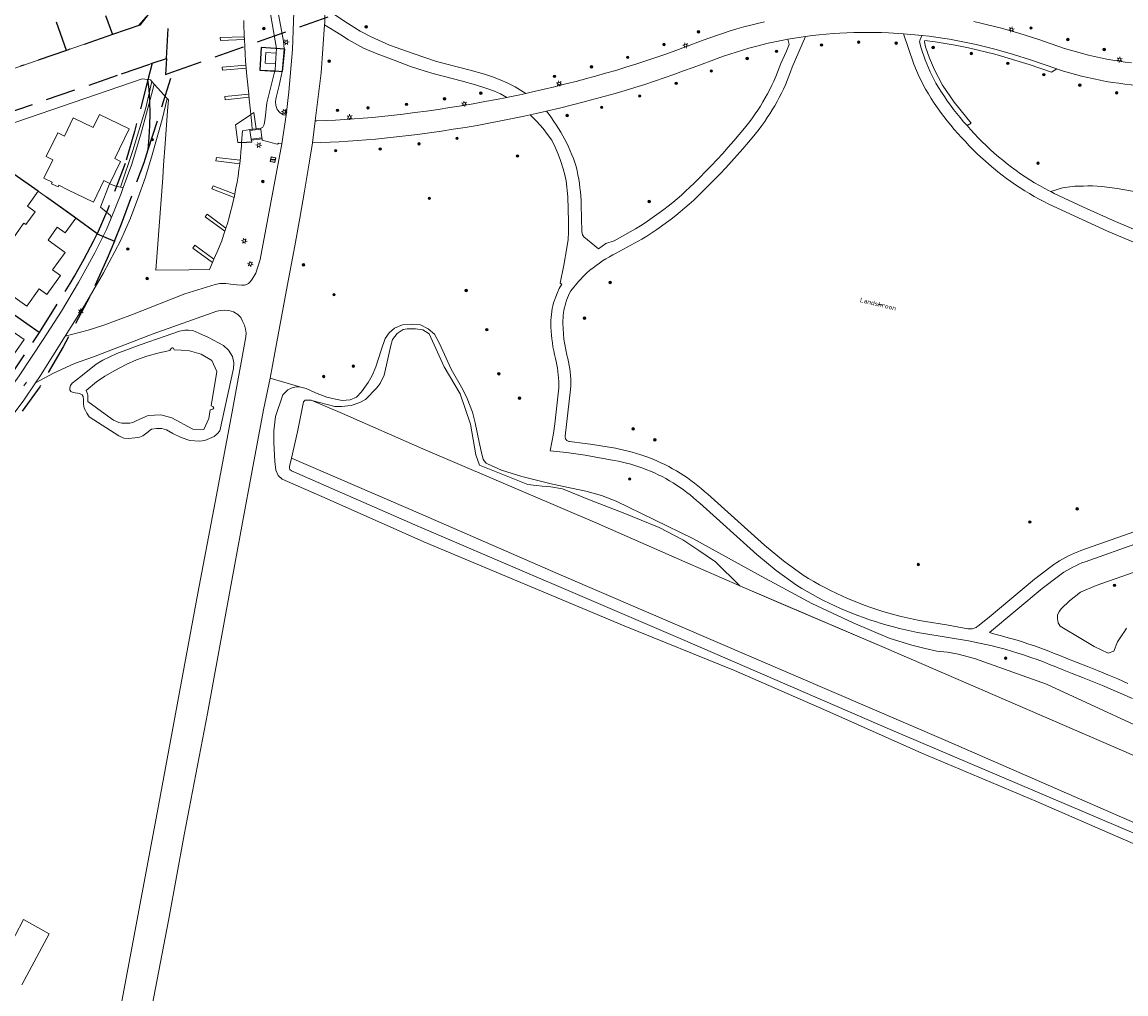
# Model space of a CAD drawing. Header units: metres. Extents: x 89872 to 94585, y 463299 to 469000.
# Tile 110 of 256: x 90881 to 91115, y 465228 to 465434. Entities that reach past the tile are written whole.
import ezdxf
from ezdxf.enums import TextEntityAlignment as Align

# ---------------------------------------------------------------- set-up
doc = ezdxf.new("R2010")
doc.units = ezdxf.units.M
doc.linetypes.add('HIDDEN', pattern=[9.525, 6.35, -3.175])
doc.layers.get('0').update_dxf_attribs({"linetype": 'CONTINUOUS'})
for name, color, linetype, lineweight in [('B-WE-GK-BESCHOEIING-G', 251, 'CONTINUOUS', 13), ('B-WE-GR-BEPLANTING_CULTUUR-G', 251, 'CONTINUOUS', 13), ('B-WE-GR-BOOM-S', 251, 'CONTINUOUS', 13), ('B-WE-IE-MEUBILAIR_WEGMEUBILAIR_VLAGGENMAST-S', 251, 'CONTINUOUS', 13), ('B-WE-IE-TERREINAFSCHEIDING-G', 251, 'CONTINUOUS', 13), ('B-WE-KL-ET_LS_OV_LICHTMAST-S', 251, 'CONTINUOUS', 13), ('B-WE-KW-KUNSTWERK-GV', 251, 'CONTINUOUS', 13), ('B-WE-KW-KUNSTWERK_STEIGER-G', 251, 'CONTINUOUS', 13), ('B-WE-OB-BESCHOEIING-G', 251, 'CONTINUOUS', 13), ('B-WE-OG-TOPOGRAFIE_BEBOUWING-GV', 251, 'CONTINUOUS', 13), ('B-WE-OG-TOPOGRAFIE_HUISNUMMER-T25', 251, 'CONTINUOUS', 13), ('B-WE-OG-TOPOGRAFIE_STRAATNAAM-T18', 251, 'CONTINUOUS', 13), ('B-WE-OG-TOPOGRAFIE_WATER-GV', 251, 'CONTINUOUS', 13), ('B-WE-VH-VERHARDING-GV', 251, 'CONTINUOUS', 13), ('Percelen', 10, 'HIDDEN', 25), ('Z_LANDSCHAPPELIJK GEBIEDSNAAM_', 251, 'CONTINUOUS', 13)]:
    doc.layers.add(name, color=color, linetype=linetype, lineweight=lineweight)
doc.styles.get("Standard").update_dxf_attribs({"font": 'isocp.shx'})

# ---------------------------------------------------------------- blocks, each defined once
blk = doc.blocks.new('Q_LICHTMAST')
for points in [[(-0.26, 0.15), (-0.52, 0.3)], [(0, 0.3), (0, 0.6)], [(0.26, 0.15), (0.52, 0.3)], [(-0.26, -0.15), (-0.52, -0.3)], [(0, -0.3), (0, -0.6)], [(0.26, -0.15), (0.52, -0.3)]]:
    blk.add_lwpolyline(points)
blk.add_circle((0, 0), 0.3)
blk = doc.blocks.new('Q_VLAGGENMAST')
for points in [[(-0.5, 0.5), (0.5, 0.5), (0.5, -0.5), (-0.5, -0.5)], [(-0.08, 0.33), (0.07, 0.33), (0.07, -0.33), (-0.08, -0.33)]]:
    blk.add_lwpolyline(points, close=True)
blk.add_lwpolyline([(-0.44, 0.46), (0.44, 0.46, -0.414214), (0.46, 0.44), (0.46, -0.44, -0.414214), (0.44, -0.46), (-0.44, -0.46, -0.414214), (-0.46, -0.44), (-0.46, 0.44), (-0.46, 0.44), (-0.46, 0.45), (-0.46, 0.45), (-0.46, 0.45), (-0.46, 0.45), (-0.46, 0.45), (-0.46, 0.45), (-0.46, 0.46), (-0.46, 0.46), (-0.46, 0.46), (-0.45, 0.46), (-0.45, 0.46), (-0.45, 0.46), (-0.45, 0.46), (-0.45, 0.46), (-0.45, 0.46), (-0.44, 0.46), (-0.44, 0.46)], format="xyb")
blk = doc.blocks.new('Q_BOOM')
for radius in [0.27, 0.18, 0.09]:
    blk.add_circle((0, 0), radius)

msp = doc.modelspace()

# ---------------------------------------------------------------- linework, layer by layer
at = {"layer": 'B-WE-GK-BESCHOEIING-G'}
for points in [[(90801.99, 465406.21), (90802.02, 465405.23), (90802.47, 465404.07), (90802.79, 465403.6), (90803.6, 465403.13), (90806.66, 465402.2), (90808.44, 465402.05), (90812.39, 465402.06), (90813.44, 465402.25), (90814.32, 465402.46), (90815.19, 465402.69), (90816.06, 465402.93), (90816.93, 465403.19), (90817.79, 465403.46), (90905.26, 465433.65), (90907.4, 465436.07), (90908.07, 465437.15)], [(90904.91, 465349.85), (90907.3, 465350.93), (90909.94, 465351.05), (90912.31, 465350.42), (90916.75, 465348.04), (90919.12, 465347.92), (90920.17, 465350.28), (90920.43, 465352.09), (90920.98, 465352.25), (90921.21, 465352.51), (90921.01, 465352.82), (90920.68, 465353), (90921.86, 465360.26), (90920.76, 465362.61), (90918.52, 465363.92), (90916.06, 465364.66), (90914.28, 465364.79), (90912.83, 465364.82), (90912.76, 465365.01), (90912.65, 465365.18), (90912.53, 465365.29), (90912.35, 465365.27), (90912.19, 465365.16), (90911.91, 465364.71), (90909.63, 465364.23), (90907.01, 465363.48), (90904.8, 465362.72), (90902.63, 465361.72), (90900.19, 465360.49), (90898.07, 465359.25), (90896.3, 465358.05), (90894.11, 465356.22)]]:
    msp.add_lwpolyline(points, dxfattribs=at)
at = {"layer": 'B-WE-GR-BEPLANTING_CULTUUR-G'}
for p, q in [((90927.57, 465434.68), (90927.6, 465433.61)), ((90927.69, 465430.94), (90927.7, 465430.74)), ((90927.7, 465430.74), (90927.7, 465430.66)), ((90927.7, 465430.66), (90927.7, 465430.65)), ((90908.08, 465421.73), (90907.77, 465422.07)), ((90908.56, 465421.21), (90908.08, 465421.73)), ((90928.61, 465419.08), (90928.65, 465418.66)), ((90928.65, 465418.66), (90928.98, 465415.48)), ((90910.9, 465408.54), (90911.41, 465415.56)), ((90928.98, 465415.48), (90929.06, 465414.72)), ((90910.56, 465404.01), (90910.9, 465408.54)), ((90926.79, 465405.06), (90926.7, 465404.26)), ((90910.37, 465401.34), (90910.56, 465404.01)), ((90925.65, 465397.86), (90925.5, 465397.13)), ((90921.24, 465384.06), (90920.94, 465383.39)), ((90939.69, 465356.94), (90933.13, 465358.86))]:
    msp.add_line(p, q, dxfattribs=at)
for points in [[(90927.6, 465433.61), (90927.61, 465433.02), (90927.63, 465432.43), (90927.65, 465431.84), (90927.67, 465431.25), (90927.69, 465430.94)], [(90927.7, 465430.65), (90927.77, 465429.13), (90927.86, 465427.59), (90927.96, 465426.05), (90928.08, 465424.52), (90928.21, 465422.98), (90928.61, 465419.08)], [(91099.97, 465424.43), (91098.89, 465423.74), (91094.13, 465425.38), (91086.84, 465427.55), (91081.26, 465428.92), (91078.46, 465429.48), (91074.2, 465430.16), (91072, 465430.44), (91071.93, 465430.14), (91072.18, 465429.08), (91073.02, 465426.67), (91074.03, 465424.25), (91075.79, 465420.97), (91078.24, 465417.33), (91081.81, 465412.91), (91080.96, 465412.38)], [(90907.77, 465422.07), (90906.04, 465422.34), (90879.46, 465413.19), (90876.02, 465412.06), (90867.26, 465382.47), (90856.88, 465365.94), (90856.65, 465365.55)], [(90901.41, 465399.37), (90904.02, 465407.14), (90906.76, 465416.13), (90908.08, 465421.73)], [(90911.41, 465415.56), (90911.58, 465417.89), (90911.35, 465418.14)], [(90929.06, 465414.72), (90929.26, 465412.75), (90929.37, 465411.67), (90928.86, 465411.57)], [(90928.86, 465411.57), (90927.26, 465411.28), (90927.11, 465408.83)], [(90927.11, 465408.83), (90927.06, 465408.11), (90926.96, 465406.83), (90926.84, 465405.54), (90926.79, 465405.06)], [(90926.7, 465404.26), (90926.54, 465402.98), (90926.35, 465401.7), (90926.14, 465400.43), (90925.91, 465399.16), (90925.66, 465397.89), (90925.65, 465397.86)], [(90915.9, 465381.84), (90908.93, 465381.74), (90910.37, 465401.34)], [(90925.5, 465397.13), (90925.39, 465396.63), (90925.09, 465395.38), (90924.78, 465394.13), (90924.44, 465392.88), (90924.08, 465391.64), (90923.78, 465390.66)], [(90923.78, 465390.66), (90923.7, 465390.41), (90923.57, 465390.01)], [(90923.57, 465390.01), (90923.3, 465389.18), (90922.88, 465387.96), (90921.93, 465385.59), (90921.24, 465384.06)], [(90920.94, 465383.39), (90920.72, 465382.89), (90920.28, 465381.9), (90915.9, 465381.84)], [(90901.05, 465346.59), (90902.12, 465346.09), (90903.1, 465346.03), (90904.43, 465346.15), (90905.43, 465346.34), (90906.13, 465346.63), (90907.01, 465347.26), (90908.02, 465348.01), (90909.09, 465348.17), (90910.19, 465348.17), (90911.2, 465347.89), (90912.53, 465347.13), (90914.29, 465346.22), (90916.09, 465345.62), (90918.17, 465345.49), (90919.34, 465345.62), (90921.29, 465346.47), (90922.02, 465347.13), (90922.52, 465347.7), (90925.39, 465360.88), (90925.46, 465362.08), (90925.14, 465363.4), (90924.32, 465364.79), (90923.28, 465365.73), (90920.1, 465367.47), (90918.05, 465368.41), (90916.79, 465368.92), (90915.87, 465369.01), (90915.08, 465369.04), (90913.92, 465368.79), (90910.92, 465367.72), (90905.56, 465365.89), (90900.67, 465364.03), (90897.68, 465362.64), (90896.29, 465361.82), (90892.98, 465359.21)], [(90892.98, 465359.21), (90891.15, 465357.76), (90890.8, 465357.25), (90890.65, 465356.75), (90890.65, 465356.34), (90890.87, 465356.02), (90891.37, 465355.77), (90892.7, 465355.55), (90893.26, 465355.33), (90893.48, 465354.92), (90893.58, 465354.23), (90893.58, 465353.34), (90893.74, 465352.46), (90894.02, 465351.99), (90894.27, 465351.42), (90894.78, 465350.66), (90901.05, 465346.59)], [(91117.64, 465318.14), (91108.32, 465314.89), (91105.01, 465313.47), (91102.71, 465311.65), (91100.99, 465309.99), (91100.48, 465309.35), (91100.18, 465308.59), (91100.12, 465307.77), (91100.31, 465306.97), (91100.73, 465306.26), (91105.47, 465303.44), (91107.9, 465301.95), (91110.89, 465300.55), (91112.09, 465300.94), (91112.87, 465302.89), (91113.87, 465304.44), (91114.36, 465305.13), (91114.78, 465305.84)]]:
    msp.add_lwpolyline(points, dxfattribs=at)
at = {"layer": 'B-WE-IE-TERREINAFSCHEIDING-G'}
for p, q in [((90931.15, 465411.86), (90930.2, 465411.74)), ((90929.13, 465409.32), (90931.48, 465409.61))]:
    msp.add_line(p, q, dxfattribs=at)
for points in [[(90934.15, 465423.98), (90931.02, 465424.18), (90931.3, 465428.94), (90934.51, 465428.73)], [(91098.72, 465398.4), (91101.22, 465399.18), (91103.82, 465399.57), (91105.65, 465399.56), (91106.56, 465399.6), (91107.56, 465399.59), (91109.54, 465399.48), (91112.77, 465399.08), (91115.66, 465398.53), (91120.49, 465397.56)]]:
    msp.add_lwpolyline(points, dxfattribs=at)
at = {"layer": 'B-WE-KW-KUNSTWERK-GV'}
for p, q in [((90928.86, 465411.57), (90930.2, 465411.74)), ((90928.86, 465411.32), (90928.86, 465411.57)), ((90929.12, 465409.53), (90928.86, 465411.32)), ((90929.13, 465409.32), (90929.12, 465409.53))]:
    msp.add_line(p, q, dxfattribs=at)
at = {"layer": 'B-WE-KW-KUNSTWERK_STEIGER-G'}
for p, q in [((90927.7, 465430.74), (90927.67, 465431.23)), ((90928.65, 465418.66), (90928.61, 465419.08)), ((90928.61, 465419.08), (90928.61, 465419.08)), ((90929.72, 465415.17), (90929.06, 465414.72)), ((90930.2, 465411.74), (90929.72, 465415.17)), ((90926.7, 465404.26), (90926.8, 465405.06)), ((90926.8, 465405.06), (90926.79, 465405.06)), ((90925.67, 465397.85), (90925.65, 465397.86)), ((90923.57, 465390.01), (90923.79, 465390.65)), ((90923.79, 465390.65), (90923.78, 465390.66)), ((90921.24, 465384.06), (90921.24, 465384.06))]:
    msp.add_line(p, q, dxfattribs=at)
for points in [[(90927.67, 465431.23), (90922.59, 465431.11), (90922.64, 465430.41), (90927.7, 465430.65)], [(90927.7, 465430.65), (90927.7, 465430.65), (90927.7, 465430.74)], [(90928.02, 465425.18), (90922.95, 465424.8), (90923.03, 465424.14), (90928.07, 465424.56), (90928.02, 465425.18)], [(90928.61, 465419.08), (90923.52, 465418.55), (90923.6, 465417.89), (90928.68, 465418.41), (90928.65, 465418.66)], [(90929.06, 465414.72), (90928.94, 465414.63), (90925.84, 465412.59), (90926.32, 465408.83), (90926.98, 465408.84), (90927.11, 465408.83)], [(90927.11, 465408.83), (90928.16, 465408.79), (90928.17, 465408.88), (90929.25, 465408.86), (90929.18, 465409.32), (90929.13, 465409.32)], [(90926.79, 465405.06), (90921.76, 465405.6), (90921.66, 465404.92), (90926.7, 465404.26)], [(90925.65, 465397.86), (90921.06, 465399.62), (90920.81, 465398.99), (90925.5, 465397.13)], [(90925.5, 465397.13), (90925.5, 465397.13), (90925.67, 465397.85)], [(90923.78, 465390.66), (90919.81, 465393.6), (90919.4, 465393.05), (90923.56, 465389.99), (90923.57, 465390.01)], [(90921.24, 465384.06), (90917.2, 465387.01), (90916.78, 465386.42), (90920.94, 465383.39)], [(90920.94, 465383.39), (90920.94, 465383.39), (90921.24, 465384.06)]]:
    msp.add_lwpolyline(points, dxfattribs=at)
at = {"layer": 'B-WE-OB-BESCHOEIING-G'}
for points in [[(91032.75, 465314.81), (91021.1, 465319.87), (91002.41, 465328.11), (90965.51, 465343.84), (90948.48, 465351.31), (90941.84, 465354.14)], [(90937.67, 465341.84), (90965.04, 465330.05), (90995.35, 465316.83), (91076.48, 465282.01), (91124.26, 465261.17), (91126.51, 465260.02), (91128.65, 465258.69), (91130.67, 465257.18), (91132.17, 465255.73), (91133.54, 465254.15), (91134.75, 465252.46), (91135.81, 465250.67), (91136.71, 465248.78), (91137.43, 465246.83), (91137.98, 465244.82), (91138.34, 465242.77), (91138.94, 465238.2)], [(91063.85, 465301.51), (91041.94, 465310.81), (91032.75, 465314.81)], [(91139.15, 465236.58), (91144.7, 465187.96), (91158.37, 465181.32), (91152.17, 465237.36), (91150.78, 465246.6), (91150.11, 465249.59), (91149.18, 465252.5), (91147.99, 465255.32), (91146.54, 465258.02), (91144.85, 465260.57), (91143.2, 465262.81), (91141.36, 465264.9), (91139.36, 465266.84), (91137.21, 465268.61), (91134.93, 465270.19), (91132.52, 465271.59), (91130.01, 465272.79), (91114.19, 465279.76), (91063.85, 465301.51)]]:
    msp.add_lwpolyline(points, dxfattribs=at)
at = {"layer": 'B-WE-OG-TOPOGRAFIE_BEBOUWING-GV'}
for p, q in [((90934.32, 465425.53), (90934.45, 465427.73)), ((90887.97, 465390.84), (90889.69, 465389.65))]:
    msp.add_line(p, q, dxfattribs=at)
for points in [[(90934.45, 465427.73), (90932.24, 465427.87), (90932.1, 465425.65), (90934.32, 465425.53)], [(90903.26, 465411.72), (90896.96, 465414.78), (90895.6, 465411.99), (90891.38, 465414.05), (90889.53, 465410.17), (90888.15, 465410.85), (90885.68, 465405.82), (90887.06, 465405.14), (90885.16, 465401.27), (90886.96, 465400.38), (90886.82, 465400.07)], [(90886.82, 465400.07), (90888.17, 465399.42), (90888.32, 465399.73), (90890.23, 465398.8), (90895.69, 465396.15), (90897.92, 465400.76), (90899.18, 465400.14), (90901.44, 465404.8), (90900.19, 465405.41), (90903.26, 465411.72)], [(90889.69, 465389.65), (90891.94, 465392.78), (90883.96, 465398.47), (90881.7, 465395.32), (90883.34, 465394.14), (90881.37, 465391.4), (90880.92, 465391.72), (90880.64, 465391.33), (90877.42, 465386.73), (90876.84, 465387.14), (90875.81, 465385.69), (90876.35, 465385.31), (90873.01, 465380.66), (90872.78, 465380.34), (90881.53, 465374.09), (90884.17, 465377.76), (90885.8, 465376.6), (90888.68, 465380.64), (90887.02, 465381.83), (90889.66, 465385.51), (90886.05, 465388.08), (90887.97, 465390.84)], [(90868.8, 465360.57), (90871.32, 465358.78), (90872.07, 465359.82), (90874.83, 465363.66), (90877.35, 465361.85), (90880.99, 465367), (90877.32, 465369.58), (90878.38, 465371.04), (90874.31, 465373.96), (90873.26, 465372.5), (90872.45, 465373.08), (90872.27, 465372.83)]]:
    msp.add_lwpolyline(points, dxfattribs=at)
at = {"layer": 'B-WE-OG-TOPOGRAFIE_STRAATNAAM-T18'}
msp.add_line((90880.89, 465357.18), (90881.46, 465358), dxfattribs=at)
at = {"layer": 'B-WE-OG-TOPOGRAFIE_WATER-GV'}
msp.add_line((91063.85, 465301.51), (91032.75, 465314.81), dxfattribs=at)
for points in [[(91126.59, 465280.66), (91097.79, 465293.92), (91082.51, 465299.4), (91079.11, 465300.31), (91076.81, 465300.73), (91074.55, 465300.97), (91072.11, 465301.48), (91069.26, 465302.22), (91064.41, 465303.71), (91056.79, 465306.95), (91048.07, 465311.07), (91036.49, 465317.24), (91022.8, 465324.82), (91006.52, 465332.75), (91003.44, 465333.98), (91000.11, 465334.84), (90993.07, 465336.39), (90986.51, 465337.95), (90982.26, 465339.33), (90979.23, 465340.67), (90978.95, 465340.81), (90978.58, 465341.27), (90978.31, 465341.68), (90978.05, 465342.69), (90977.46, 465345.28), (90976.64, 465349.38), (90976.05, 465351.65), (90974.94, 465354.52), (90974.03, 465356.44), (90971.57, 465360.73), (90969.08, 465366.21), (90968, 465368.17), (90966.68, 465369.3), (90965.04, 465370.15), (90963.12, 465370.31), (90961.23, 465370.15), (90959.55, 465369.46), (90958.42, 465368.48), (90957.54, 465367.22), (90956.72, 465364.8), (90955.55, 465361.23), (90954.82, 465359.37), (90953.94, 465357.92), (90952.55, 465355.97), (90951.45, 465354.8), (90950.16, 465354.23), (90948.42, 465354.11), (90947.04, 465354.36), (90945.15, 465354.83), (90942.78, 465355.75), (90940.83, 465356.66), (90939.69, 465356.94)], [(91032.75, 465314.81), (91027.64, 465319.91), (91024.08, 465322.31), (91020.71, 465324.58), (91015.69, 465327.17), (91008, 465330.29), (91001.25, 465332.87), (90995.17, 465335.36), (90992.71, 465335.77), (90990.85, 465335.93), (90989.62, 465336.06), (90987.82, 465336.31), (90977.54, 465340.41), (90976.75, 465342.61), (90975.65, 465349.11), (90973.48, 465355.51), (90970.04, 465361.22), (90966.88, 465368.25), (90965.56, 465369.07), (90963.99, 465369.32), (90962.22, 465369.32), (90961.34, 465369.16), (90960.07, 465368.31), (90959.1, 465367.05), (90958.72, 465365.76), (90957.33, 465359.48), (90956.48, 465357.72), (90955.72, 465356.74), (90953.36, 465354.34), (90952.16, 465353.68), (90950.33, 465353.05), (90948.31, 465352.86), (90946.9, 465352.86), (90942.01, 465354.12), (90941.84, 465354.14)], [(90894.11, 465356.22), (90894.45, 465355.53), (90894.51, 465355.2), (90894.51, 465354.64), (90894.48, 465353.92), (90898.17, 465351.2), (90899.95, 465349.91), (90901.05, 465349.46), (90901.73, 465349.31), (90902.66, 465349.26), (90903.37, 465349.31), (90904.06, 465349.4), (90904.91, 465349.85)], [(90939.69, 465356.94), (90938.68, 465356.98), (90937.83, 465356.76), (90936.88, 465356.35), (90935.88, 465355.31), (90934.3, 465350.67), (90933.92, 465347.67), (90933.92, 465345.18), (90934.17, 465341.18), (90934.39, 465339.32), (90934.87, 465338.22), (90935.72, 465337.4), (90945.22, 465333.28), (90965.72, 465324.12), (91008.25, 465306.34), (91031.62, 465296.87), (91050.6, 465288.55), (91071.37, 465279.28), (91095.58, 465269.16), (91120.57, 465258.22)], [(90941.84, 465354.14), (90941.22, 465354.19), (90940.59, 465354.15), (90940.21, 465353.84), (90938.97, 465347.45), (90937.67, 465341.84)], [(90937.67, 465341.84), (90937.26, 465340.08), (90937.26, 465339.73), (90937.36, 465339.48), (90937.67, 465339.16), (90963.86, 465327.73), (91020.58, 465303.45), (91064.03, 465284.6), (91105.9, 465266.82), (91124, 465259.06), (91127.78, 465257.04), (91131.12, 465254.77), (91133.08, 465252.19), (91135.1, 465249.16), (91136.67, 465245.38), (91138.94, 465238.2)]]:
    msp.add_lwpolyline(points, dxfattribs=at)
at = {"layer": 'B-WE-VH-VERHARDING-GV'}
for p, q in [((91046.7, 465431.3), (91042.96, 465430.7)), ((91071.47, 465431.51), (91067.49, 465431.87)), ((90934.45, 465427.73), (90934.51, 465428.73)), ((90911.35, 465418.14), (90908.56, 465421.21)), ((90936.53, 465414.59), (90935.62, 465408.56)), ((90928.86, 465411.32), (90931.15, 465411.64)), ((90931.15, 465411.64), (90931.15, 465411.86)), ((90931.43, 465409.81), (90931.15, 465411.64)), ((90942.69, 465413.42), (90942.12, 465408.75)), ((90931.43, 465409.81), (90929.12, 465409.53)), ((90931.48, 465409.61), (90931.43, 465409.81)), ((90901.41, 465399.37), (90902.02, 465399.25)), ((90898.45, 465390.39), (90899.42, 465392.75))]:
    msp.add_line(p, q, dxfattribs=at)
for points in [[(90934.51, 465428.73), (90933.01, 465437.27), (90931.06, 465444.81), (90930.47, 465447.54), (90930.66, 465450.94), (90930.98, 465456.43), (90931.35, 465458.91), (90932.87, 465463.89), (90935.01, 465471.23), (90936.39, 465476.57), (90937.76, 465483.89)], [(90938.26, 465438.52), (90937.62, 465438.56), (90936.9, 465438.98), (90935.93, 465439.69), (90935.47, 465439.96), (90934.95, 465440.08), (90934.58, 465439.72), (90934.34, 465439.25), (90934.55, 465437.84), (90936, 465430.28), (90936.15, 465428.7), (90935.68, 465423.87), (90935.09, 465420.87), (90934.46, 465418.33), (90934.29, 465417.49), (90934.36, 465416.63), (90934.68, 465415.84), (90935.22, 465415.17), (90935.93, 465414.68), (90936.53, 465414.59)], [(90936.53, 465414.59), (90937.13, 465419.56), (90937.87, 465428.53), (90938.26, 465438.52)], [(90944.77, 465437.28), (90944.76, 465434.26), (90944.72, 465433.76)], [(90945.53, 465436.77), (90949.02, 465434.45), (90952.28, 465432.42), (90954.56, 465431.2), (90958.47, 465429.47), (90963.68, 465427.58), (90968.45, 465426.02), (90975.58, 465424.14), (90978.59, 465423.29), (90980.31, 465422.77), (90981.93, 465422.12), (90983.6, 465421.38), (90985.13, 465420.59), (90986.27, 465419.89), (90987.39, 465419.23)], [(90944.72, 465433.76), (90943.97, 465423.58), (90942.69, 465413.42)], [(90983.34, 465418.37), (90982.03, 465419.11), (90980.75, 465419.68), (90979.14, 465420.28), (90976.72, 465421.02), (90973.69, 465421.89), (90967.97, 465423.35), (90966.01, 465423.95), (90962.94, 465424.96), (90959.44, 465426.24), (90955.84, 465427.6), (90952.94, 465428.79), (90949.77, 465430.57), (90948.12, 465431.65), (90944.72, 465433.76)], [(90987.39, 465419.23), (90988.55, 465419.48), (90991, 465420.04), (90993.45, 465420.62), (90995.88, 465421.22), (90998.32, 465421.84), (90998.66, 465421.93), (90998.99, 465422.02), (90999.33, 465422.11), (90999.66, 465422.19), (91000, 465422.28), (91002.16, 465422.87), (91004.31, 465423.48), (91006.45, 465424.11), (91008.59, 465424.76), (91010.72, 465425.43), (91012.84, 465426.12), (91014.96, 465426.83), (91017.07, 465427.57), (91019.17, 465428.32), (91021.27, 465429.1), (91025.01, 465430.49), (91026.43, 465431.02), (91027.85, 465431.52), (91029.29, 465432.01), (91030.73, 465432.47), (91032.17, 465432.9), (91033.63, 465433.32), (91035.09, 465433.71), (91036.55, 465434.08), (91038.03, 465434.42)], [(91082.39, 465434.46), (91083.86, 465434.13), (91085.33, 465433.78), (91086.79, 465433.42), (91088.24, 465433.03), (91092.13, 465431.96), (91095.96, 465430.73), (91101.64, 465428.77), (91102.9, 465428.38), (91104.17, 465428.01), (91105.44, 465427.66), (91106.72, 465427.33), (91108.01, 465427.03), (91109.3, 465426.75), (91110.59, 465426.49), (91111.89, 465426.26), (91113.19, 465426.05), (91114.5, 465425.86), (91115.81, 465425.69)], [(90991.74, 465415.44), (90992.3, 465414.74), (90992.83, 465414.02), (90993.35, 465413.29), (90993.85, 465412.55), (90994.33, 465411.79), (90994.79, 465411.03), (90995.23, 465410.25), (90995.66, 465409.47), (90996.06, 465408.67), (90996.45, 465407.86), (90996.81, 465407.04), (90997.15, 465406.22), (90997.48, 465405.39), (90997.78, 465404.54), (90998.06, 465403.7), (90998.26, 465402.81), (90998.44, 465401.92), (90998.6, 465401.02), (90998.74, 465400.12), (90998.86, 465399.22), (90998.96, 465398.32), (90999.04, 465397.41), (90999.1, 465396.5), (90999.13, 465395.59), (90999.24, 465389.96), (90999.31, 465389.57), (90999.4, 465389.24), (90999.7, 465388.81), (91002.82, 465386.28), (91004.38, 465387.41), (91006.09, 465387.99), (91010.66, 465390.5), (91011.69, 465391.14), (91012.7, 465391.79), (91013.71, 465392.47), (91014.7, 465393.16), (91015.68, 465393.87), (91016.64, 465394.6), (91017.6, 465395.34), (91018.54, 465396.1), (91019.46, 465396.88), (91020.37, 465397.67), (91021.27, 465398.48), (91022.15, 465399.31), (91023.02, 465400.15), (91024.28, 465401.39), (91025.52, 465402.65), (91026.75, 465403.92), (91027.96, 465405.21), (91029.15, 465406.51), (91030.33, 465407.82), (91031.49, 465409.15), (91032.63, 465410.5), (91033.76, 465411.86), (91034.87, 465413.23), (91035.47, 465414.04), (91036.05, 465414.86), (91036.61, 465415.7), (91037.15, 465416.54), (91037.68, 465417.4), (91038.18, 465418.27), (91038.66, 465419.15), (91039.13, 465420.04), (91039.57, 465420.94), (91039.99, 465421.85), (91040.39, 465422.78), (91040.77, 465423.71), (91041.13, 465424.64), (91041.47, 465425.59), (91042.67, 465428.21), (91043.22, 465429.58), (91042.96, 465430.7)], [(91042.96, 465430.7), (91041.58, 465430.43), (91040.19, 465430.15), (91038.81, 465429.84), (91037.44, 465429.52), (91036.07, 465429.17), (91034.71, 465428.8), (91033.35, 465428.41), (91032, 465428), (91030.66, 465427.57), (91029.32, 465427.11), (91027.99, 465426.64), (91026.67, 465426.15), (91022.9, 465424.75), (91020.86, 465423.99), (91018.8, 465423.25), (91016.73, 465422.53), (91014.67, 465421.83), (91012.59, 465421.14), (91010.51, 465420.48), (91008.42, 465419.84), (91006.32, 465419.22), (91004.22, 465418.62), (91002.11, 465418.04), (91000, 465417.48), (90999.74, 465417.41), (90999.48, 465417.34), (90997.01, 465416.71), (90994.53, 465416.1), (90992.05, 465415.51), (90991.74, 465415.44)], [(91046.7, 465431.3), (91043.88, 465424.76), (91043.55, 465423.82), (91043.19, 465422.89), (91042.82, 465421.97), (91042.43, 465421.05), (91042.01, 465420.15), (91041.58, 465419.25), (91041.13, 465418.36), (91040.66, 465417.48), (91040.17, 465416.62), (91039.66, 465415.76), (91039.14, 465414.91), (91038.6, 465414.08), (91038.04, 465413.25), (91037.46, 465412.44), (91036.86, 465411.64), (91035.73, 465410.25), (91034.59, 465408.86), (91033.42, 465407.49), (91032.24, 465406.14), (91031.04, 465404.8), (91029.83, 465403.47), (91028.59, 465402.16), (91027.35, 465400.86), (91026.08, 465399.59), (91024.8, 465398.32), (91023.9, 465397.45), (91022.99, 465396.6), (91022.06, 465395.76), (91021.11, 465394.93), (91020.15, 465394.13), (91019.18, 465393.34), (91018.19, 465392.57), (91017.19, 465391.81), (91016.17, 465391.08), (91015.14, 465390.36), (91014.1, 465389.66), (91013.05, 465388.98), (91011.98, 465388.32), (91007.3, 465385.74), (91006.55, 465385.37), (91005.82, 465384.97), (91005.1, 465384.56), (91004.38, 465384.14), (91003.68, 465383.69), (91002.99, 465383.23), (91002.31, 465382.74), (91001.64, 465382.25), (91000.99, 465381.73), (91000.35, 465381.2), (91000, 465380.85), (90998.53, 465379.35), (90996.91, 465377.33), (90996.66, 465376.85), (90996.44, 465376.35), (90996.23, 465375.85), (90996.04, 465375.34), (90995.87, 465374.82), (90995.72, 465374.29), (90995.59, 465373.76), (90995.48, 465373.23), (90995.4, 465372.69), (90995.33, 465372.15), (90995.28, 465371.6), (90995.26, 465371.06), (90995.25, 465370.51), (90995.48, 465367.07), (90996.11, 465363.69), (90996.29, 465362.98), (90996.45, 465362.27), (90996.58, 465361.55), (90996.69, 465360.83), (90996.78, 465360.1), (90996.85, 465359.38), (90996.9, 465358.65), (90996.92, 465357.92), (90996.92, 465357.19), (90996.89, 465356.46), (90995.74, 465346.54), (90995.73, 465346.39), (90995.74, 465346.24), (90995.78, 465346.1), (90995.83, 465345.96), (90995.91, 465345.83), (90996, 465345.72), (90996.11, 465345.62), (90996.23, 465345.53), (90996.37, 465345.47), (90996.51, 465345.42), (90996.65, 465345.4), (91000, 465344.96), (91001.52, 465344.76), (91006.37, 465343.96), (91007.27, 465343.79), (91008.18, 465343.6), (91009.08, 465343.38), (91009.97, 465343.15), (91010.86, 465342.89), (91011.75, 465342.61), (91012.62, 465342.31), (91013.49, 465341.99), (91014.35, 465341.65), (91015.2, 465341.29), (91016.04, 465340.91), (91016.88, 465340.5), (91017.7, 465340.08), (91018.51, 465339.64), (91019.31, 465339.18), (91020.11, 465338.7), (91020.88, 465338.2), (91021.65, 465337.68), (91022.4, 465337.14), (91023.14, 465336.59), (91023.87, 465336.02), (91024.58, 465335.43), (91025.28, 465334.82), (91025.97, 465334.2), (91038.03, 465323.39), (91042.02, 465320.09), (91046.2, 465317.04), (91047.34, 465316.35), (91048.49, 465315.69), (91049.65, 465315.04), (91050.83, 465314.42), (91052.02, 465313.81), (91053.21, 465313.23), (91054.42, 465312.67), (91055.64, 465312.13), (91056.86, 465311.62), (91058.1, 465311.13), (91059.34, 465310.65), (91060.59, 465310.2), (91061.85, 465309.78), (91063.12, 465309.38), (91064.4, 465309), (91065.68, 465308.64), (91066.97, 465308.3), (91068.26, 465307.99), (91069.56, 465307.71), (91070.86, 465307.44), (91072.17, 465307.2), (91076.63, 465306.51), (91081.11, 465305.7), (91081.34, 465305.67), (91081.56, 465305.65), (91081.79, 465305.66), (91082.02, 465305.68), (91082.24, 465305.73), (91082.46, 465305.79), (91082.67, 465305.87), (91082.88, 465305.97), (91083.07, 465306.09), (91083.26, 465306.23), (91085.67, 465308.15), (91095.3, 465316.22), (91098.82, 465318.91), (91099.4, 465319.33), (91100, 465319.72), (91100.6, 465320.1), (91101.22, 465320.47), (91101.84, 465320.82), (91102.48, 465321.15), (91103.12, 465321.46), (91103.78, 465321.75), (91104.44, 465322.03), (91105.11, 465322.29), (91124.2, 465329.01)], [(91067.49, 465431.87), (91064.28, 465432.04), (91062.82, 465432.11), (91061.35, 465432.15), (91059.88, 465432.17), (91058.41, 465432.17), (91056.94, 465432.14), (91055.47, 465432.09), (91054.01, 465432.02), (91052.54, 465431.92), (91051.08, 465431.8), (91049.62, 465431.66), (91048.16, 465431.49), (91046.7, 465431.3)], [(91118.84, 465386.62), (91110.89, 465389.96), (91104.6, 465392.8), (91098.32, 465395.74), (91097.27, 465396.27), (91096.24, 465396.82), (91095.21, 465397.39), (91094.2, 465397.98), (91093.2, 465398.58), (91092.21, 465399.21), (91091.24, 465399.86), (91090.27, 465400.52), (91089.32, 465401.2), (91088.38, 465401.9), (91087.46, 465402.62), (91086.55, 465403.36), (91085.65, 465404.11), (91084.77, 465404.89), (91083.9, 465405.67), (91083.05, 465406.48), (91082.22, 465407.3), (91081.4, 465408.13), (91080.6, 465408.99), (91079.81, 465409.85), (91079.02, 465410.71), (91078.26, 465411.59), (91077.51, 465412.48), (91076.77, 465413.39), (91076.06, 465414.31), (91075.36, 465415.25), (91074.68, 465416.19), (91074.02, 465417.16), (91073.38, 465418.13), (91072.76, 465419.12), (91072.16, 465420.12), (91070.83, 465422.72), (91069.7, 465425.41), (91067.49, 465431.87)], [(91071.47, 465431.51), (91071.07, 465430.87), (91070.9, 465430.14), (91071.22, 465428.8), (91072.08, 465426.31), (91073.13, 465423.82), (91074.35, 465421.41), (91074.93, 465420.45), (91075.53, 465419.5), (91076.15, 465418.57), (91076.78, 465417.64), (91077.43, 465416.73), (91078.1, 465415.83), (91078.79, 465414.95), (91079.5, 465414.08), (91080.22, 465413.22), (91080.96, 465412.38)], [(91099.97, 465424.43), (91094.44, 465426.34), (91090.8, 465427.5), (91087.11, 465428.52), (91085.7, 465428.89), (91084.3, 465429.25), (91082.89, 465429.58), (91081.48, 465429.89), (91080.06, 465430.19), (91078.63, 465430.46), (91077.21, 465430.71), (91075.78, 465430.94), (91074.34, 465431.15), (91072.91, 465431.34), (91071.47, 465431.51)], [(90934.15, 465423.98), (90934.22, 465423.98), (90934.32, 465425.53)], [(90931.15, 465411.86), (90931.58, 465412.09), (90931.91, 465412.65), (90932.12, 465413.95), (90932.49, 465417.24), (90933.36, 465420.92), (90934.15, 465423.98)], [(91130.82, 465420.96), (91126.48, 465420.58), (91125.14, 465420.55), (91123.8, 465420.55), (91122.46, 465420.57), (91121.13, 465420.62), (91119.79, 465420.68), (91118.46, 465420.77), (91117.12, 465420.89), (91115.79, 465421.02), (91114.46, 465421.18), (91113.14, 465421.36), (91111.82, 465421.56), (91110.5, 465421.78), (91109.18, 465422.03), (91107.87, 465422.3), (91106.57, 465422.59), (91105.27, 465422.9), (91103.97, 465423.24), (91102.69, 465423.6), (91101.4, 465423.97), (91100.13, 465424.38), (91099.97, 465424.43)], [(90902.02, 465399.25), (90903.83, 465404.24), (90905.86, 465411.1), (90908.02, 465418.99), (90908.56, 465421.21)], [(90942.69, 465413.42), (90943.03, 465413.42), (90945.01, 465413.49), (90946.99, 465413.57), (90948.97, 465413.68), (90950.95, 465413.81), (90952.92, 465413.96), (90954.9, 465414.13), (90956.87, 465414.33), (90958.84, 465414.54), (90961.34, 465414.83), (90963.83, 465415.14), (90966.32, 465415.47), (90968.8, 465415.83), (90971.29, 465416.21), (90973.77, 465416.61), (90976.24, 465417.03), (90978.71, 465417.48), (90981.18, 465417.94), (90983.34, 465418.37)], [(90987.39, 465419.23), (90986.1, 465418.95), (90983.64, 465418.43), (90983.34, 465418.37)], [(90911.35, 465418.14), (90910.26, 465413.67), (90908.16, 465406.21), (90906.74, 465401.44), (90905.11, 465396.95), (90903.56, 465392.79), (90901.44, 465387.95), (90897.8, 465381.14), (90895.53, 465377.31), (90893.75, 465374.26), (90889.7, 465367.73)], [(90988.29, 465414.66), (90987.06, 465414.4), (90984.56, 465413.88), (90982.06, 465413.38), (90979.55, 465412.9), (90977.04, 465412.45), (90974.52, 465412.02), (90972, 465411.61), (90969.48, 465411.23), (90966.95, 465410.87), (90964.42, 465410.53), (90961.89, 465410.21), (90959.35, 465409.92), (90957.43, 465409.71), (90955.51, 465409.52), (90953.59, 465409.35), (90951.66, 465409.2), (90949.73, 465409.07), (90947.8, 465408.96), (90945.87, 465408.87), (90943.94, 465408.8), (90942.12, 465408.75)], [(90991.74, 465415.44), (90989.56, 465414.94), (90988.29, 465414.66)], [(91116.04, 465290.89), (91113.93, 465291.83), (91111.82, 465292.76), (91109.7, 465293.65), (91107.56, 465294.53), (91105.42, 465295.39), (91103.27, 465296.22), (91101.11, 465297.04), (91099.8, 465297.59), (91098.48, 465298.13), (91097.15, 465298.65), (91095.81, 465299.15), (91094.47, 465299.63), (91093.12, 465300.08), (91091.76, 465300.52), (91090.4, 465300.94), (91089.03, 465301.34), (91087.65, 465301.71), (91086.27, 465302.07), (91081.28, 465303.16), (91071.78, 465304.68), (91070.48, 465304.92), (91069.19, 465305.18), (91067.9, 465305.46), (91066.61, 465305.77), (91065.33, 465306.09), (91064.05, 465306.44), (91062.78, 465306.81), (91061.52, 465307.21), (91060.27, 465307.62), (91059.02, 465308.06), (91057.78, 465308.52), (91056.55, 465309), (91055.33, 465309.5), (91054.11, 465310.02), (91052.91, 465310.56), (91051.71, 465311.13), (91050.52, 465311.71), (91049.35, 465312.32), (91048.18, 465312.94), (91047.03, 465313.59), (91045.89, 465314.25), (91044.76, 465314.94), (91040.46, 465318.08), (91036.35, 465321.47), (91024.26, 465332.3), (91023.61, 465332.9), (91022.93, 465333.49), (91022.24, 465334.06), (91021.54, 465334.61), (91020.83, 465335.14), (91020.1, 465335.66), (91019.36, 465336.16), (91018.6, 465336.64), (91017.84, 465337.09), (91017.06, 465337.54), (91016.27, 465337.95), (91015.47, 465338.36), (91014.66, 465338.74), (91013.84, 465339.09), (91013.02, 465339.43), (91012.18, 465339.75), (91011.34, 465340.05), (91010.49, 465340.32), (91009.63, 465340.57), (91008.77, 465340.81), (91007.9, 465341.02), (91007.03, 465341.2), (91006.15, 465341.37), (91001.12, 465342.31), (91000, 465342.47), (90996.02, 465343.04), (90992.53, 465343.4), (90993.24, 465347.08), (90993.53, 465349.18), (90994.35, 465356.75), (90994.37, 465357.45), (90994.36, 465358.16), (90994.33, 465358.86), (90994.27, 465359.56), (90994.2, 465360.26), (90994.09, 465360.96), (90993.97, 465361.65), (90993.82, 465362.34), (90993.65, 465363.03), (90993.46, 465363.84), (90993.29, 465364.66), (90993.14, 465365.49), (90993.01, 465366.31), (90992.91, 465367.14), (90992.82, 465367.98), (90992.76, 465368.81), (90992.72, 465369.65), (90992.7, 465370.49), (90992.71, 465371.11), (90992.75, 465371.73), (90992.8, 465372.35), (90992.88, 465372.96), (90992.98, 465373.58), (90993.1, 465374.19), (90993.25, 465374.79), (90993.72, 465376.09), (90994.07, 465377.01), (90994.47, 465377.84), (90995.01, 465378.77), (90994.66, 465378.99), (90995.44, 465382.82), (90996.11, 465386.5), (90996.33, 465388.21), (90996.46, 465389.79), (90996.45, 465392.05), (90996.27, 465397.28), (90995.91, 465400.7), (90995.66, 465401.96), (90995.32, 465403.22), (90994.77, 465405), (90994.24, 465406.33), (90993.64, 465407.83), (90992.88, 465409.31), (90992, 465410.52), (90991.04, 465411.77), (90989.62, 465413.33), (90988.29, 465414.66)], [(91080.96, 465412.38), (91081.71, 465411.55), (91082.51, 465410.67), (91083.32, 465409.82), (91084.15, 465408.97), (91084.99, 465408.15), (91085.85, 465407.34), (91086.73, 465406.55), (91087.63, 465405.78), (91088.54, 465405.03), (91089.46, 465404.29), (91090.4, 465403.58), (91091.35, 465402.88), (91092.32, 465402.2), (91093.3, 465401.55), (91094.29, 465400.91), (91095.3, 465400.29), (91096.32, 465399.7), (91097.35, 465399.12), (91098.39, 465398.57), (91098.72, 465398.4)], [(90935.62, 465408.56), (90934.97, 465408.68), (90934.68, 465408.43), (90931.46, 465409.27), (90931.48, 465409.61)], [(90889.7, 465367.73), (90894.57, 465369), (90897.85, 465370.06), (90903.94, 465372.35), (90915.07, 465376.69), (90921.48, 465378.72), (90922.52, 465378.9), (90923.74, 465378.9), (90924.8, 465378.79), (90926.11, 465378.61), (90927.15, 465378.55), (90927.74, 465378.57), (90928.14, 465378.68), (90928.58, 465378.94), (90928.98, 465379.32), (90929.34, 465379.85), (90930.12, 465381.11), (90931.05, 465383.98), (90935.62, 465408.56)], [(90942.12, 465408.75), (90941.48, 465404.86), (90940.46, 465398.52), (90939.48, 465392.74), (90938.42, 465386.92), (90936.62, 465377.59), (90934.14, 465364.19), (90933.13, 465358.86)], [(90899.42, 465392.75), (90899.32, 465393.31), (90897.17, 465395.12), (90899.1, 465400.08), (90900.45, 465399.55), (90901.41, 465399.37)], [(90902.02, 465399.25), (90901.56, 465397.99), (90899.42, 465392.75)], [(91098.72, 465398.4), (91099.45, 465398.03), (91105.66, 465395.12), (91111.93, 465392.29), (91119.1, 465389.22), (91120.59, 465388.9), (91120.63, 465389.39), (91120.47, 465389.99), (91120.34, 465390.6), (91120.23, 465391.21), (91120.15, 465391.82), (91120.09, 465392.44), (91120.05, 465393.06), (91120.04, 465393.68), (91120.05, 465394.3), (91120.08, 465394.93), (91120.14, 465395.54), (91120.22, 465396.16), (91120.32, 465396.77), (91120.45, 465397.38), (91120.49, 465397.56)], [(90875.24, 465352.88), (90876.48, 465354.53), (90879.96, 465359.32), (90885.05, 465367.02), (90888.88, 465373.03), (90892.51, 465379.09), (90895.98, 465385.43), (90898.45, 465390.39)], [(90901.63, 465226.37), (90901.76, 465227.05), (90909.55, 465268.55), (90917.79, 465313.23), (90921.47, 465332.57), (90925.08, 465351.73), (90927.98, 465367.6), (90928.06, 465368.4), (90927.93, 465369.24), (90927.71, 465370.04), (90927.31, 465370.95), (90926.91, 465371.7), (90926.32, 465372.35), (90925.41, 465372.92), (90924.41, 465373.17), (90923.55, 465373.23), (90922.73, 465373.21), (90921.84, 465373.03), (90908.36, 465368.23), (90895.66, 465363.38), (90891.66, 465361.94), (90887.21, 465359.9), (90883.4, 465357.86)], [(90883.4, 465357.86), (90884.42, 465359.37), (90889.7, 465367.73)], [(90883.4, 465357.86), (90880.89, 465354.14), (90876.21, 465347.79), (90871.54, 465341.79), (90868.42, 465337.77), (90865.07, 465333.72), (90862.57, 465330.72), (90862.16, 465330.23), (90855.12, 465322.13), (90843.95, 465309), (90838.59, 465302.46), (90834.83, 465297.88), (90830.16, 465292.49), (90825.82, 465287.67)], [(90933.13, 465358.86), (90931.75, 465352.13), (90929.34, 465339.23), (90927.26, 465328.23), (90924.55, 465313.26), (90919.84, 465287.7), (90914.92, 465261.96), (90911.64, 465244.2), (90908.05, 465225.42)], [(91129.03, 465328.05), (91105.99, 465319.9), (91105.32, 465319.64), (91104.66, 465319.36), (91104.01, 465319.06), (91103.37, 465318.74), (91102.74, 465318.4), (91102.12, 465318.04), (91101.51, 465317.67), (91100.91, 465317.27), (91100.33, 465316.86), (91096.88, 465314.23), (91085.69, 465304.87), (91086.89, 465304.54), (91088.3, 465304.18), (91089.7, 465303.8), (91091.09, 465303.39), (91092.48, 465302.97), (91093.86, 465302.52), (91095.24, 465302.06), (91096.6, 465301.57), (91097.96, 465301.06), (91099.32, 465300.54), (91100.66, 465299.99), (91102, 465299.43), (91102.13, 465299.38), (91104.31, 465298.56), (91106.48, 465297.71), (91108.65, 465296.84), (91110.8, 465295.95), (91112.95, 465295.04), (91115.09, 465294.11)], [(90877.34, 465237.28), (90880.83, 465244.01), (90886.29, 465240.98), (90880.49, 465230.15)]]:
    msp.add_lwpolyline(points, dxfattribs=at)
at = {"layer": 'Percelen'}
for p, q in [((90891.94, 465453.69), (90899.69, 465431.68)), ((90889.95, 465428.33), (90881.46, 465452.43)), ((90899.69, 465431.68), (90889.95, 465428.33)), ((90889.95, 465428.33), (90880.21, 465424.98)), ((90908.17, 465425.61), (90907.24, 465422.07)), ((90908.17, 465425.61), (90911.17, 465426.64)), ((90896.48, 465389.47), (90900.12, 465387.92))]:
    msp.add_line(p, q, dxfattribs=at)
for points in [[(90911.17, 465426.64), (90913.56, 465469.92), (90914.78, 465484.75), (90915.73, 465495.85), (90916.03, 465500.35), (90916.49, 465504.99), (90916.9, 465509.76), (90917.17, 465515.17), (90917.4, 465521.87), (90917.51, 465529.1), (90917.54, 465532.68), (90917.49, 465540.31), (90917.12, 465553.8), (90916.79, 465572.37)], [(90912.55, 465423.77), (90951, 465437.46), (91119.09, 465497.33)], [(90908.91, 465466.14), (90908.37, 465443.86), (90908.25, 465440.39), (90908.06, 465436.93), (90905.55, 465433.7), (90899.69, 465431.68)], [(90930.97, 465424.15), (90934.22, 465423.94), (90934.24, 465423.99), (90935.77, 465423.89), (90936.24, 465428.63), (90931.26, 465428.96), (90930.97, 465424.15)], [(90876.75, 465414.8), (90901.62, 465423.36), (90907.79, 465425.48), (90908.17, 465425.61)], [(90911.17, 465426.64), (90910.99, 465423.21), (90912.55, 465423.77)], [(90907.3, 465407.32), (90907.3, 465407.33), (90912.55, 465423.77)], [(90907.24, 465422.07), (90904.38, 465411.17), (90902.39, 465404.34), (90898.74, 465394.67), (90896.48, 465389.47)], [(90907.3, 465407.32), (90907.51, 465409.88), (90907.65, 465412.44), (90907.7, 465415), (90907.64, 465417.54), (90907.52, 465420.1), (90907.24, 465422.07)], [(90900.12, 465387.92), (90901.62, 465391.53), (90906.41, 465404.55), (90907.3, 465407.32)], [(90896.48, 465389.47), (90896.43, 465389.51), (90891.94, 465392.78), (90890.89, 465393.53), (90883.96, 465398.47), (90873.93, 465405.52)], [(90900.12, 465387.92), (90898.57, 465384.21), (90894.85, 465376), (90889.27, 465365.5), (90884.29, 465356.97), (90876.26, 465345.97)], [(90884.22, 465368.5), (90884.62, 465369.11), (90890.72, 465378.9), (90891.66, 465380.49), (90893.73, 465384.15), (90895.68, 465387.91), (90896.48, 465389.47)], [(90865.17, 465382.08), (90878.96, 465372.24), (90884.22, 465368.5)], [(90875.81, 465355.97), (90877.5, 465358.49), (90884.22, 465368.5)]]:
    msp.add_lwpolyline(points, dxfattribs=at)
at = {"layer": 'Z_LANDSCHAPPELIJK GEBIEDSNAAM_'}
msp.add_line((91062.11, 465374.56), (91063.08, 465374.33), dxfattribs=at)

# ---------------------------------------------------------------- block references
at = {"layer": 'B-WE-GR-BOOM-S'}
for p, rotation in [((90931.83, 465432.97), 100.0206095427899), ((90953.53, 465433.33), 152.0290781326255), ((91023.99, 465432.27), 20.40331949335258), ((91094.52, 465433.09), 162.2222492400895), ((91057.98, 465430.09), 1.052969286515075), ((91065.95, 465429.89), 176.9261886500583), ((91102.34, 465430.63), 162.6356191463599), ((91016.7, 465429.59), 19.77282360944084), ((91040.54, 465428.14), 65.36513679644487), ((91050.09, 465429.48), 5.625216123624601), ((91073.77, 465428.97), 172.8653895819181), ((91081.86, 465427.68), 166.2731990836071), ((91110.06, 465428.52), 168.775177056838), ((90945.69, 465426.05), 85.8075718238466), ((91008.98, 465426.88), 17.4779452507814), ((91034.33, 465426.61), 16.03458081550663), ((91089.62, 465425.6), 163.432781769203), ((90993.46, 465422.84), 13.87023336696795), ((91001.32, 465424.86), 15.20563661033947), ((91026.73, 465423.98), 20.39899305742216), ((91097.24, 465423.2), 160.9710540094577), ((91019.26, 465421.36), 19.2640628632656), ((91104.88, 465420.98), 166.4626007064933), ((90970.13, 465418.07), 8.655973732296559), ((90977.83, 465419.28), 163.0283634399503), ((91011.53, 465418.68), 17.63082124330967), ((91112.7, 465419.34), 171.3124689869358), ((90953.9, 465416.16), 5.034831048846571), ((90962.08, 465416.9), 7.091056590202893), ((91003.46, 465416.28), 15.41606148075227), ((90947.45, 465415.63), 3.093278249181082), ((90996.15, 465414.52), 13.85112043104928), ((90908.18, 465409.4), 74.26468971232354), ((90972.79, 465409.7), 9.174498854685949), ((90947.06, 465407.08), 2.640266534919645), ((90956.48, 465407.44), 5.7017430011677), ((90964.74, 465408.53), 7.631725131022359), ((90985.61, 465405.95), 127.6706759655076), ((91096.02, 465404.44), 147.3055785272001), ((90931.6, 465400.56), 79.47564311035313), ((90966.92, 465396.97), 7.631725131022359), ((91013.56, 465396.31), 35.95074219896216), ((90902.98, 465386.23), 61.85809436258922), ((90940.21, 465382.87), 79.05757795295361), ((90907.06, 465379.95), 85.81068489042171), ((91005.27, 465379.14), 35.31355462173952), ((90946.69, 465376.55), 79.05757795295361), ((90974.72, 465377.42), 139.3951417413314), ((90999.84, 465371.56), 85.15777530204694), ((90979.1, 465369.11), 114.4211312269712), ((90950.79, 465361.38), 68.70491212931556), ((90981.65, 465359.77), 115.4216947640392), ((90944.51, 465359.21), 158.8700110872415), ((90986.03, 465354.6), 83.75375884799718), ((91010.13, 465348.07), 166.6247168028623), ((91014.76, 465345.77), 159.7629057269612), ((91009.4, 465337.46), 163.5525632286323), ((91104.32, 465331.11), 19.3791271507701), ((91094.26, 465328.34), 32.11555096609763), ((91070.63, 465319.3), 166.4757788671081), ((91112.22, 465314.89), 19.20477491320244), ((91089.15, 465299.45), 163.8008405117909)]:
    msp.add_blockref('Q_BOOM', p, dxfattribs=dict(at, rotation=rotation))
at = {"layer": 'B-WE-IE-MEUBILAIR_WEGMEUBILAIR_VLAGGENMAST-S', "rotation": 79.47564311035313}
msp.add_blockref('Q_VLAGGENMAST', (90933.78, 465405.17), dxfattribs=at)
at = {"layer": 'B-WE-KL-ET_LS_OV_LICHTMAST-S'}
for p, rotation in [((91090.36, 465432.77), 164.6175741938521), ((90936.57, 465430.07), 95.28608112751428), ((91021.27, 465429.37), 20.40331949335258), ((91113.31, 465426.4), 171.814669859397), ((90994.43, 465421.33), 13.87023336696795), ((90974.33, 465417.01), 9.698661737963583), ((90936.16, 465415.34), 83.09186710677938), ((90950.02, 465414.2), 3.731396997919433), ((90930.75, 465408.24), 85.87770218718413), ((90927.67, 465387.93), 79.47564311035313), ((90928.96, 465383.06), 72.17659864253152), ((90893, 465373), 58.18675907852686)]:
    msp.add_blockref('Q_LICHTMAST', p, dxfattribs=dict(at, rotation=rotation))

# ---------------------------------------------------------------- texts
msp.add_text('Landskroon', height=1, rotation=346.4084).set_placement((91062.11, 465374.56), align=Align.MIDDLE)
at = {"layer": 'B-WE-OG-TOPOGRAFIE_HUISNUMMER-T25'}
for s, rotation, p in [('2', -25.9, (90898.06, 465403.57)), ('2A', -35.4, (90885.06, 465379.86))]:
    msp.add_text(s, height=0.0025, rotation=rotation, dxfattribs=at).set_placement(p, align=Align.MIDDLE)
at = {"layer": 'B-WE-OG-TOPOGRAFIE_STRAATNAAM-T18'}
msp.add_text('Rhijnhofweg', height=0.005, rotation=55.3882, dxfattribs=at).set_placement((90880.89, 465357.18), align=Align.MIDDLE)
msp.add_text('Rhijnhofweg', height=0.005, rotation=55.3882, dxfattribs=at).set_placement((90880.89, 465357.18), align=Align.MIDDLE)

doc.saveas('drawing.dxf')
